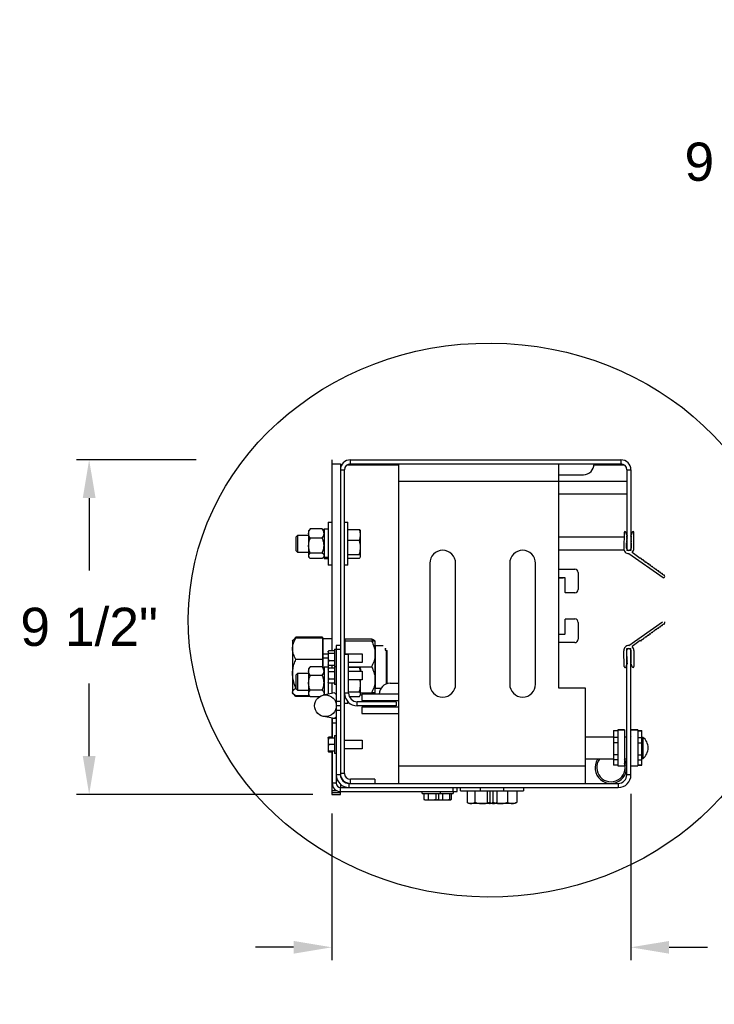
# Model space of a CAD drawing. Header units: inches. Extents: x 170 to 288, y 234 to 248.
# Tile 117 of 192: x 199.45 to 201.16, y 235.81 to 238.23. Entities that reach past the tile are written whole.
import ezdxf

# ---------------------------------------------------------------- set-up
doc = ezdxf.new("R2010")
doc.units = ezdxf.units.IN
doc.header["$LTSCALE"] = 0.25
doc.header["$MEASUREMENT"] = 0
doc.layers.add('ANNOTATIONS', color=1, linetype='Continuous')
doc.layers.add('DETAILS', color=4, linetype='Continuous')
doc.styles.add('ARIAL', font='arial.ttf', dxfattribs={"height": 0.09375})
doc.dimstyles.new('STANDARD$0', dxfattribs={"dimtxt": 0.09375, "dimasz": 0.09375, "dimexe": 0.03125, "dimexo": 0.046875, "dimgap": 0.09, "dimtad": 0, "dimtih": 1, "dimtoh": 1, "dimdec": 4, "dimzin": 0, "dimdsep": 46, "dimtxsty": 'ARIAL', "dimcen": 0.09, "dimadec": 0, "dimazin": 0, "dimtfac": 1, "dimtdec": 4, "dimtofl": 0, "dimtmove": 0, "dimatfit": 1, "dimfxl": 1, "dimtolj": 1, "dimtzin": 0, "dimarcsym": 0})

# ---------------------------------------------------------------- blocks, each defined once
blk = doc.blocks.new('*D20')
at = {"layer": 'ANNOTATIONS', "color": 0, "lineweight": -2, "transparency": 16777216}
for p, q in [((201.2507, 238.1347), (201.2507, 238.2284)), ((201.8307, 238.0409), (201.2195, 238.0409)), ((201.9432, 237.7179), (201.2195, 237.7179)), ((201.2507, 237.6242), (201.2507, 237.5304))]:
    blk.add_line(p, q, dxfattribs=at)
at = {"layer": 'ANNOTATIONS', "color": 0, "transparency": 16777216}
for points in [[(201.2351, 238.1347), (201.2663, 238.1347), (201.2507, 238.0409)], [(201.2351, 237.6242), (201.2663, 237.6242), (201.2507, 237.7179)]]:
    blk.add_solid(points, dxfattribs=at)
at = {"layer": 'defpoints', "color": 0, "transparency": 16777216}
for p in [(201.2507, 238.0409), (201.8776, 238.0409), (201.9901, 237.7179)]:
    blk.add_point(p, dxfattribs=at)
at = {"layer": 'ANNOTATIONS', "color": 0, "transparency": 16777216, "insert": (201.2507, 237.8794), "char_height": 0.09375, "attachment_point": 5, "style": 'ARIAL'}
blk.add_mtext('\\A1;9 1/2" ', dxfattribs=at)
blk = doc.blocks.new('*D83')
at = {"layer": 'ANNOTATIONS', "color": 0, "lineweight": -2, "transparency": 16777216}
for p, q in [((200.9504, 236.3288), (200.9504, 235.9211)), ((200.2161, 236.2809), (200.2161, 235.9211)), ((200.1223, 235.9524), (200.0286, 235.9524)), ((201.0441, 235.9524), (201.1379, 235.9524))]:
    blk.add_line(p, q, dxfattribs=at)
at = {"layer": 'ANNOTATIONS', "color": 0, "transparency": 16777216}
for points in [[(200.1223, 235.968), (200.1223, 235.9367), (200.2161, 235.9524)], [(201.0441, 235.968), (201.0441, 235.9367), (200.9504, 235.9524)]]:
    blk.add_solid(points, dxfattribs=at)
at = {"layer": 'defpoints', "color": 0, "transparency": 16777216}
for p in [(200.9504, 236.3757), (200.2161, 236.3277), (200.9504, 235.9524)]:
    blk.add_point(p, dxfattribs=at)
at = {"layer": 'ANNOTATIONS', "color": 0, "transparency": 16777216, "insert": (201.423, 235.9524), "char_height": 0.09375, "attachment_point": 5, "style": 'ARIAL'}
blk.add_mtext('\\A1;12 5/8"', dxfattribs=at)
blk = doc.blocks.new('*D84')
at = {"layer": 'ANNOTATIONS', "color": 0, "lineweight": -2, "transparency": 16777216}
for p, q in [((199.8834, 237.1485), (199.5894, 237.1485)), ((199.6206, 237.0548), (199.6206, 236.8766)), ((199.6206, 236.4215), (199.6206, 236.5996)), ((200.1692, 236.3277), (199.5894, 236.3277))]:
    blk.add_line(p, q, dxfattribs=at)
at = {"layer": 'ANNOTATIONS', "color": 0, "transparency": 16777216}
for points in [[(199.605, 237.0548), (199.6363, 237.0548), (199.6206, 237.1485)], [(199.605, 236.4215), (199.6363, 236.4215), (199.6206, 236.3277)]]:
    blk.add_solid(points, dxfattribs=at)
at = {"layer": 'defpoints', "color": 0, "transparency": 16777216}
for p in [(199.6206, 237.1485), (199.9303, 237.1485), (200.2161, 236.3277)]:
    blk.add_point(p, dxfattribs=at)
at = {"layer": 'ANNOTATIONS', "color": 0, "transparency": 16777216, "insert": (199.6206, 236.7381), "char_height": 0.09375, "attachment_point": 5, "style": 'ARIAL'}
blk.add_mtext('\\A1;9 1/2" ', dxfattribs=at)

msp = doc.modelspace()

# ---------------------------------------------------------------- linework, layer by layer
at = {"layer": 'DETAILS'}
for p, q in [((200.2161, 237.1485), (200.2161, 236.67969)), ((200.26175, 237.13843), (200.26175, 237.1485)), ((200.26175, 237.1485), (200.92591, 237.1485)), ((200.92591, 237.1485), (200.92591, 237.13843)), ((200.2161, 237.13843), (200.23727, 237.13843)), ((200.23727, 237.13843), (200.23727, 236.37567)), ((200.23727, 237.13609), (200.24045, 237.13609)), ((200.23727, 237.12403), (200.24735, 237.12403)), ((200.24735, 236.37898), (200.24735, 237.12403)), ((200.25388, 237.13609), (200.3799, 237.13609)), ((200.26175, 237.13843), (200.92591, 237.13843)), ((200.3799, 237.13843), (200.3799, 236.3545)), ((200.77342, 236.58792), (200.77342, 237.13843)), ((200.86, 237.13609), (200.93378, 237.13609)), ((200.94031, 237.12403), (200.95039, 237.12403)), ((200.94031, 237.12403), (200.94031, 236.92618)), ((200.95039, 237.12403), (200.95039, 236.92618)), ((200.3799, 237.09608), (200.94031, 237.09608)), ((200.77342, 237.11196), (200.83364, 237.11196)), ((200.94031, 237.06432), (200.77342, 237.06432)), ((200.1591, 236.97433), (200.1612, 236.97677)), ((200.19281, 236.97887), (200.16333, 236.97887)), ((200.19494, 236.97677), (200.19704, 236.97433)), ((200.19704, 236.97937), (200.20763, 236.97937)), ((200.19704, 236.97937), (200.19704, 236.90577)), ((200.20763, 236.99551), (200.2161, 236.99551)), ((200.20763, 236.99551), (200.20763, 236.88964)), ((200.24735, 236.99551), (200.25582, 236.99551)), ((200.25582, 236.88964), (200.25582, 236.99551)), ((200.25582, 236.97787), (200.28381, 236.97787)), ((200.28604, 236.97538), (200.28665, 236.97433)), ((200.12878, 236.95987), (200.13266, 236.96375)), ((200.12878, 236.92528), (200.12878, 236.95987)), ((200.13266, 236.96375), (200.1591, 236.96375)), ((200.13266, 236.9214), (200.13266, 236.96375)), ((200.1591, 236.97433), (200.1591, 236.91081)), ((200.19281, 236.95618), (200.16333, 236.95618)), ((200.25582, 236.95159), (200.28381, 236.95159)), ((200.28665, 236.91081), (200.28665, 236.97433)), ((200.93349, 236.95845), (200.77342, 236.95845)), ((200.93383, 236.97031), (200.93271, 236.93132)), ((200.94068, 236.96357), (200.93811, 236.97097)), ((200.94025, 236.95299), (200.94026, 236.95568)), ((200.94028, 236.95831), (200.9403, 236.96097)), ((200.94031, 236.95845), (200.94028, 236.95845)), ((200.9509, 236.95845), (200.95039, 236.95845)), ((200.95088, 236.95422), (200.95039, 236.95422)), ((200.95362, 236.97097), (200.95078, 236.96352)), ((200.95089, 236.95564), (200.95087, 236.95293)), ((200.95092, 236.9609), (200.9509, 236.95825)), ((200.95776, 236.93101), (200.95764, 236.97024)), ((200.93346, 236.92669), (200.77342, 236.92669)), ((200.93962, 236.93195), (200.9397, 236.94499)), ((200.94021, 236.94754), (200.94023, 236.9504)), ((200.95086, 236.9504), (200.95084, 236.94747)), ((200.95101, 236.94495), (200.95108, 236.93195)), ((200.13266, 236.9214), (200.12878, 236.92528)), ((200.1591, 236.9214), (200.13266, 236.9214)), ((200.1612, 236.90837), (200.1591, 236.91081)), ((200.19281, 236.91989), (200.16333, 236.91989)), ((200.19281, 236.90627), (200.16333, 236.90627)), ((200.19704, 236.91081), (200.19494, 236.90837)), ((200.19704, 236.90958), (200.20763, 236.90958)), ((200.19704, 236.90743), (200.20763, 236.90743)), ((200.20763, 236.90577), (200.19704, 236.90577)), ((200.25582, 236.9163), (200.28381, 236.9163)), ((200.25582, 236.90728), (200.28381, 236.90728)), ((200.28665, 236.91081), (200.28604, 236.90977)), ((200.95039, 236.92618), (200.94031, 236.92618)), ((200.94533, 236.91844), (201.02931, 236.8598)), ((200.97335, 236.90659), (200.95324, 236.92133)), ((200.97785, 236.90337), (200.97634, 236.90445)), ((200.2161, 236.88964), (200.20763, 236.88964)), ((200.25582, 236.88964), (200.24735, 236.88964)), ((200.45656, 236.89468), (200.45656, 236.59825)), ((200.52008, 236.59825), (200.52008, 236.89468)), ((200.65278, 236.89468), (200.65278, 236.59825)), ((200.7163, 236.59825), (200.7163, 236.89468)), ((200.77342, 236.88037), (200.81244, 236.88037)), ((200.98257, 236.89997), (200.98112, 236.90102)), ((200.98729, 236.89658), (200.9856, 236.8978)), ((200.99212, 236.89312), (200.99013, 236.89455)), ((200.99675, 236.8898), (200.99498, 236.89106)), ((201.00181, 236.88617), (200.99968, 236.88769)), ((201.00644, 236.88284), (201.00457, 236.88418)), ((201.01135, 236.87932), (201.00895, 236.88104)), ((200.7883, 236.8592), (200.77342, 236.8592)), ((200.77342, 236.85917), (200.78382, 236.85917)), ((200.78915, 236.82299), (200.78915, 236.85835)), ((200.82091, 236.87191), (200.82091, 236.83062)), ((201.01596, 236.87601), (201.01396, 236.87745)), ((201.02079, 236.87254), (201.01867, 236.87406)), ((201.02525, 236.86934), (201.02345, 236.87063)), ((201.03039, 236.86565), (201.02801, 236.86736)), ((200.81244, 236.82215), (200.79, 236.82215)), ((200.78915, 236.72198), (200.78915, 236.75734)), ((200.79, 236.75818), (200.81244, 236.75818)), ((200.82091, 236.74971), (200.82091, 236.70842)), ((200.94533, 236.69297), (201.02792, 236.75064)), ((201.01596, 236.7354), (201.01396, 236.73397)), ((201.02079, 236.73887), (201.01867, 236.73735)), ((201.02525, 236.74207), (201.02345, 236.74078)), ((201.0245, 236.74062), (201.0245, 236.74153)), ((201.03039, 236.74576), (201.02801, 236.74405)), ((200.12168, 236.70604), (200.12503, 236.70992)), ((200.12827, 236.71325), (200.12525, 236.70973)), ((200.19357, 236.71325), (200.12827, 236.71325)), ((200.19357, 236.71106), (200.12827, 236.71106)), ((200.19357, 236.71325), (200.19357, 236.63951)), ((200.19492, 236.71009), (200.2161, 236.71009)), ((200.19492, 236.63801), (200.19492, 236.71009)), ((200.24871, 236.67217), (200.24871, 236.70908)), ((200.24871, 236.70908), (200.314, 236.70908)), ((200.314, 236.70908), (200.31623, 236.7041)), ((200.77342, 236.72113), (200.7883, 236.72113)), ((200.98257, 236.71144), (200.98112, 236.7104)), ((200.98729, 236.71483), (200.9856, 236.71361)), ((200.99212, 236.7183), (200.99013, 236.71687)), ((200.99675, 236.72162), (200.99498, 236.72035)), ((201.00181, 236.72525), (200.99968, 236.72372)), ((201.00644, 236.72857), (201.00457, 236.72723)), ((201.01135, 236.73209), (201.00895, 236.73038)), ((200.1198, 236.70386), (200.12168, 236.70604)), ((200.1198, 236.70386), (200.1198, 236.57682)), ((200.19357, 236.70386), (200.19492, 236.70386)), ((200.22719, 236.69334), (200.22719, 236.35501)), ((200.23727, 236.69334), (200.22719, 236.69334)), ((200.24735, 236.70386), (200.24871, 236.70386)), ((200.24871, 236.70415), (200.314, 236.70415)), ((200.3217, 236.70476), (200.32247, 236.70386)), ((200.32247, 236.57682), (200.32247, 236.70386)), ((200.32354, 236.69328), (200.34246, 236.69328)), ((200.32354, 236.58741), (200.32354, 236.69328)), ((200.34737, 236.68632), (200.34737, 236.68123)), ((200.81244, 236.69996), (200.77342, 236.69996)), ((200.94031, 236.68523), (200.95039, 236.68523)), ((200.94031, 236.37567), (200.94031, 236.68523)), ((200.95039, 236.37567), (200.95039, 236.68523)), ((200.97335, 236.70482), (200.95324, 236.69009)), ((200.97785, 236.70805), (200.97634, 236.70697)), ((200.20687, 236.67195), (200.19492, 236.67195)), ((200.20687, 236.66184), (200.19492, 236.66184)), ((200.20828, 236.67969), (200.20687, 236.67642)), ((200.20687, 236.67746), (200.20759, 236.67871)), ((200.20687, 236.67746), (200.20687, 236.6457)), ((200.22296, 236.67969), (200.20828, 236.67969)), ((200.22296, 236.67315), (200.20828, 236.67315)), ((200.22296, 236.6836), (200.22719, 236.6836)), ((200.22296, 236.6836), (200.22296, 236.59721)), ((200.23727, 236.68276), (200.22719, 236.68276)), ((200.24735, 236.67217), (200.29071, 236.67217)), ((200.24735, 236.67191), (200.25743, 236.67191)), ((200.25743, 236.57612), (200.25743, 236.67191)), ((200.29071, 236.67217), (200.29071, 236.651)), ((200.32247, 236.68269), (200.32354, 236.68269)), ((200.34924, 236.68382), (200.34737, 236.68382)), ((200.34804, 236.68108), (200.35168, 236.68067)), ((200.35001, 236.59862), (200.35001, 236.68086)), ((200.35108, 236.68074), (200.35108, 236.59898)), ((200.35235, 236.59934), (200.35235, 236.67983)), ((200.93383, 236.64111), (200.93271, 236.68009)), ((200.93962, 236.67946), (200.9397, 236.66642)), ((200.94021, 236.66388), (200.94023, 236.66101)), ((200.95086, 236.66102), (200.95084, 236.66394)), ((200.95101, 236.66646), (200.95108, 236.67946)), ((200.95776, 236.68041), (200.95764, 236.64117)), ((200.19357, 236.65884), (200.12827, 236.65884)), ((200.1591, 236.63556), (200.16204, 236.63897)), ((200.16333, 236.64036), (200.16202, 236.6389)), ((200.19281, 236.64036), (200.16333, 236.64036)), ((200.19281, 236.64036), (200.19412, 236.6389)), ((200.1941, 236.63897), (200.19704, 236.63556)), ((200.19704, 236.6406), (200.20763, 236.6406)), ((200.19704, 236.6406), (200.19704, 236.57162)), ((200.20828, 236.65505), (200.20687, 236.64926)), ((200.20759, 236.64446), (200.20687, 236.6457)), ((200.20687, 236.63512), (200.20828, 236.63757)), ((200.20828, 236.63757), (200.20687, 236.63299)), ((200.20763, 236.64437), (200.20763, 236.63702)), ((200.20828, 236.64348), (200.20781, 236.64458)), ((200.22296, 236.65505), (200.20828, 236.65505)), ((200.22296, 236.64348), (200.20828, 236.64348)), ((200.22296, 236.63757), (200.20828, 236.63757)), ((200.2161, 236.64348), (200.2161, 236.63757)), ((200.22296, 236.64126), (200.22719, 236.64126)), ((200.29071, 236.651), (200.25743, 236.651)), ((200.25743, 236.64092), (200.314, 236.64092)), ((200.25743, 236.63966), (200.28381, 236.63966)), ((200.28381, 236.63966), (200.28566, 236.63717)), ((200.2857, 236.6372), (200.28665, 236.63556)), ((200.94068, 236.64784), (200.93811, 236.64045)), ((200.94025, 236.65842), (200.94026, 236.65573)), ((200.94028, 236.6531), (200.9403, 236.65045)), ((200.95362, 236.64044), (200.95078, 236.6479)), ((200.95089, 236.65577), (200.95087, 236.65848)), ((200.95092, 236.65051), (200.9509, 236.65316)), ((200.12878, 236.62109), (200.13266, 236.62497)), ((200.12878, 236.5865), (200.12878, 236.62109)), ((200.13266, 236.62497), (200.1591, 236.62497)), ((200.13266, 236.58262), (200.13266, 236.62497)), ((200.1591, 236.63556), (200.1591, 236.57204)), ((200.19281, 236.61957), (200.16333, 236.61957)), ((200.20687, 236.63512), (200.20687, 236.60336)), ((200.22296, 236.6284), (200.20828, 236.6284)), ((200.25743, 236.62982), (200.29071, 236.62982)), ((200.28665, 236.63556), (200.28665, 236.62982)), ((200.29071, 236.62982), (200.29071, 236.60865)), ((200.12878, 236.58813), (200.12827, 236.58813)), ((200.20828, 236.61007), (200.20687, 236.60548)), ((200.20828, 236.6009), (200.20687, 236.60336)), ((200.20763, 236.60203), (200.20763, 236.57358)), ((200.22296, 236.61007), (200.20828, 236.61007)), ((200.22296, 236.6009), (200.20828, 236.6009)), ((200.2161, 236.6009), (200.2161, 236.57515)), ((200.22719, 236.59721), (200.22296, 236.59721)), ((200.29071, 236.60865), (200.25743, 236.60865)), ((200.28665, 236.57204), (200.28665, 236.60865)), ((200.32354, 236.598), (200.32247, 236.598)), ((200.35902, 236.6002), (200.3799, 236.6002)), ((200.12168, 236.57464), (200.1198, 236.57682)), ((200.12503, 236.57076), (200.12168, 236.57464)), ((200.12827, 236.56743), (200.12323, 236.57331)), ((200.16118, 236.56963), (200.12827, 236.56963)), ((200.16315, 236.56743), (200.12827, 236.56743)), ((200.13266, 236.58262), (200.12878, 236.5865)), ((200.1591, 236.58262), (200.13266, 236.58262)), ((200.16204, 236.56862), (200.1591, 236.57204)), ((200.19281, 236.58301), (200.16333, 236.58301)), ((200.18559, 236.56724), (200.16333, 236.56724)), ((200.22312, 236.57645), (200.19566, 236.57136)), ((200.19704, 236.57204), (200.19661, 236.57154)), ((200.19704, 236.57192), (200.19866, 236.57192)), ((200.22719, 236.57306), (200.22312, 236.57645)), ((200.25743, 236.57612), (200.24735, 236.57612)), ((200.25743, 236.57922), (200.28381, 236.57922)), ((200.25908, 236.56794), (200.28381, 236.56794)), ((200.28665, 236.57204), (200.2857, 236.5704)), ((200.2864, 236.57161), (200.29021, 236.57161)), ((200.28665, 236.57711), (200.314, 236.57711)), ((200.28665, 236.57654), (200.314, 236.57654)), ((200.29021, 236.57373), (200.29021, 236.55785)), ((200.3799, 236.57373), (200.29021, 236.57373)), ((200.32247, 236.57682), (200.3217, 236.57593)), ((200.32247, 236.57682), (200.32247, 236.57682)), ((200.33636, 236.58741), (200.32354, 236.58741)), ((200.83893, 236.58792), (200.77342, 236.58792)), ((200.83893, 236.3545), (200.83893, 236.58792)), ((200.23727, 236.55572), (200.22719, 236.55572)), ((200.23727, 236.54513), (200.22719, 236.54513)), ((200.25582, 236.55086), (200.24735, 236.55086)), ((200.25582, 236.55086), (200.25582, 236.55473)), ((200.2786, 236.54487), (200.2786, 236.55495)), ((200.37439, 236.55495), (200.2786, 236.55495)), ((200.37439, 236.54487), (200.2786, 236.54487)), ((200.29021, 236.55785), (200.3799, 236.55785)), ((200.3799, 236.54197), (200.29021, 236.54197)), ((200.29021, 236.54197), (200.29021, 236.52609)), ((200.37439, 236.55495), (200.37439, 236.54487)), ((200.22312, 236.51381), (200.19566, 236.5189)), ((200.22719, 236.5172), (200.22312, 236.51381)), ((200.22719, 236.53448), (200.23727, 236.53448)), ((200.29021, 236.52609), (200.3799, 236.52609)), ((200.2161, 236.51511), (200.2161, 236.46806)), ((200.22719, 236.51381), (200.21711, 236.51381)), ((200.21711, 236.51381), (200.21711, 236.46566)), ((200.21711, 236.50322), (200.22719, 236.50322)), ((200.20798, 236.4675), (200.20828, 236.46793)), ((200.20828, 236.46761), (200.2081, 236.4668)), ((200.20828, 236.46793), (200.20813, 236.46733)), ((200.21711, 236.46806), (200.20828, 236.46806)), ((200.21711, 236.46805), (200.20828, 236.46805)), ((200.21711, 236.46793), (200.20828, 236.46793)), ((200.21711, 236.46761), (200.20828, 236.46761)), ((200.22296, 236.4718), (200.22719, 236.4718)), ((200.22296, 236.4718), (200.22296, 236.42776)), ((200.83893, 236.46924), (200.90784, 236.46924)), ((200.90784, 236.48442), (200.91784, 236.48442)), ((200.90784, 236.48442), (200.90784, 236.39906)), ((200.91784, 236.4833), (200.90784, 236.4833)), ((200.91784, 236.48592), (200.91784, 236.39756)), ((200.91784, 236.48592), (200.93451, 236.48592)), ((200.91784, 236.48591), (200.93451, 236.48591)), ((200.93451, 236.48589), (200.91784, 236.48589)), ((200.93451, 236.48592), (200.93451, 236.39756)), ((200.93451, 236.46924), (200.94031, 236.46924)), ((200.95039, 236.48592), (200.96706, 236.48592)), ((200.96706, 236.48591), (200.95039, 236.48591)), ((200.95039, 236.46952), (200.95068, 236.47007)), ((200.96706, 236.48592), (200.96706, 236.39756)), ((200.96706, 236.48442), (200.97707, 236.48442)), ((200.96706, 236.4833), (200.97707, 236.4833)), ((200.97707, 236.39906), (200.97707, 236.48442)), ((200.97707, 236.46858), (200.97943, 236.46833)), ((200.97943, 236.46833), (200.97943, 236.41515)), ((200.20828, 236.46566), (200.20687, 236.45772)), ((200.20687, 236.46566), (200.20687, 236.4339)), ((200.20828, 236.44978), (200.20687, 236.44184)), ((200.20698, 236.46587), (200.20726, 236.46634)), ((200.20726, 236.46634), (200.20757, 236.46688)), ((200.20828, 236.46691), (200.20803, 236.46566)), ((200.21711, 236.46691), (200.20828, 236.46691)), ((200.22296, 236.46566), (200.20828, 236.46566)), ((200.22296, 236.44978), (200.20828, 236.44978)), ((200.24735, 236.46037), (200.29071, 236.46037)), ((200.29071, 236.46037), (200.29071, 236.4392)), ((200.91784, 236.4669), (200.90784, 236.4669)), ((200.91784, 236.45411), (200.90784, 236.45411)), ((200.96706, 236.4669), (200.97707, 236.4669)), ((200.96706, 236.45411), (200.97707, 236.45411)), ((200.20738, 236.43326), (200.20828, 236.43196)), ((200.20781, 236.43227), (200.20757, 236.43268)), ((200.20785, 236.43219), (200.20781, 236.43227)), ((200.20803, 236.43212), (200.20828, 236.43163)), ((200.22296, 236.4339), (200.20828, 236.4339)), ((200.21711, 236.43265), (200.20828, 236.43265)), ((200.21711, 236.43196), (200.20828, 236.43196)), ((200.21711, 236.43163), (200.20828, 236.43163)), ((200.21711, 236.43152), (200.20828, 236.43152)), ((200.21711, 236.4315), (200.20828, 236.4315)), ((200.2161, 236.4315), (200.2161, 236.32774)), ((200.21711, 236.4339), (200.21711, 236.35501)), ((200.22719, 236.42776), (200.22296, 236.42776)), ((200.29071, 236.4392), (200.24735, 236.4392)), ((200.91784, 236.42446), (200.90784, 236.42446)), ((200.96706, 236.42446), (200.97707, 236.42446)), ((200.83893, 236.39685), (200.3799, 236.39685)), ((200.90784, 236.41423), (200.83893, 236.41423)), ((200.91784, 236.41255), (200.90784, 236.41255)), ((200.91784, 236.3993), (200.90784, 236.3993)), ((200.91784, 236.39906), (200.90784, 236.39906)), ((200.91784, 236.39756), (200.93451, 236.39756)), ((200.91784, 236.39756), (200.93451, 236.39756)), ((200.94031, 236.41423), (200.93451, 236.41423)), ((200.95042, 236.41265), (200.95039, 236.41259)), ((200.95039, 236.39756), (200.96706, 236.39756)), ((200.96706, 236.41255), (200.97707, 236.41255)), ((200.96706, 236.3993), (200.97707, 236.3993)), ((200.97707, 236.39906), (200.96706, 236.39906)), ((200.97943, 236.41515), (200.97707, 236.41489)), ((200.23727, 236.37567), (200.22719, 236.37567)), ((200.24735, 236.37898), (200.23727, 236.37898)), ((200.95039, 236.37567), (200.94031, 236.37567)), ((200.22719, 236.35501), (200.21711, 236.35501)), ((200.23727, 236.35269), (200.23727, 236.34443)), ((200.25844, 236.34442), (200.25844, 236.3545)), ((200.25844, 236.3545), (200.91914, 236.3545)), ((200.26175, 236.3545), (200.26175, 236.36458)), ((200.32197, 236.36458), (200.26175, 236.36458)), ((200.32197, 236.36458), (200.32197, 236.3545)), ((200.91914, 236.3545), (200.91914, 236.34442)), ((200.2292, 236.33621), (200.2161, 236.33621)), ((200.2161, 236.33197), (200.23727, 236.33197)), ((200.2161, 236.32774), (200.23727, 236.32774)), ((200.23727, 236.32774), (200.23727, 236.33435)), ((200.23778, 236.33434), (200.23778, 236.34442)), ((200.23778, 236.34442), (200.91914, 236.34442)), ((200.23778, 236.33434), (200.52362, 236.33434)), ((200.43808, 236.33011), (200.43808, 236.33434)), ((200.43808, 236.33011), (200.51388, 236.33011)), ((200.44192, 236.33011), (200.44192, 236.31544)), ((200.45304, 236.33011), (200.45304, 236.31544)), ((200.47123, 236.33011), (200.47123, 236.31544)), ((200.47829, 236.33011), (200.47829, 236.31544)), ((200.48212, 236.33434), (200.48212, 236.33011)), ((200.48758, 236.33011), (200.48758, 236.31544)), ((200.50516, 236.33011), (200.50516, 236.31544)), ((200.50944, 236.33011), (200.50944, 236.31544)), ((200.51303, 236.34442), (200.51303, 236.33434)), ((200.51388, 236.33434), (200.51388, 236.33011)), ((200.52362, 236.33434), (200.52362, 236.34442)), ((200.53192, 236.33595), (200.53192, 236.34442)), ((200.53192, 236.33595), (200.68691, 236.33595)), ((200.54819, 236.33595), (200.54819, 236.30796)), ((200.56712, 236.33595), (200.56712, 236.30796)), ((200.58104, 236.33595), (200.58104, 236.34442)), ((200.59766, 236.33595), (200.59766, 236.30796)), ((200.60378, 236.33595), (200.60378, 236.30796)), ((200.61137, 236.33595), (200.61137, 236.30796)), ((200.62152, 236.33595), (200.62152, 236.30796)), ((200.63779, 236.34442), (200.63779, 236.33595)), ((200.64769, 236.33595), (200.64769, 236.30796)), ((200.67029, 236.33595), (200.67029, 236.30796)), ((200.68691, 236.34442), (200.68691, 236.33595)), ((200.44192, 236.31544), (200.44748, 236.31402)), ((200.44422, 236.31402), (200.4429, 236.31478)), ((200.44422, 236.31402), (200.47598, 236.31402)), ((200.45304, 236.31544), (200.46214, 236.31402)), ((200.47731, 236.31478), (200.47598, 236.31402)), ((200.47718, 236.31402), (200.5073, 236.31402)), ((200.47783, 236.31468), (200.48093, 236.31402)), ((200.48758, 236.31544), (200.49637, 236.31402)), ((200.50819, 236.31428), (200.50774, 236.31402)), ((200.54857, 236.30778), (200.54819, 236.30796)), ((200.55309, 236.30512), (200.54855, 236.30775)), ((200.66574, 236.30512), (200.55309, 236.30512)), ((200.60222, 236.30512), (200.59973, 236.30656)), ((200.62116, 236.30775), (200.61661, 236.30512)), ((200.66822, 236.30656), (200.66574, 236.30512))]:
    msp.add_line(p, q, dxfattribs=at)
msp.add_circle((200.20051, 236.54513), 0.02668, dxfattribs=at)
for centre, radius, start, end in [((200.26175, 237.12403), 0.02448, 90, 180), ((200.92591, 237.12403), 0.02448, 0, 90), ((200.26175, 237.12403), 0.0144, 90, 180), ((200.83364, 237.13843), 0.02647, 270, 0), ((200.92591, 237.12403), 0.0144, 0, 90), ((200.93603, 236.97024), 0.0022, 19.15679, 178.36516), ((200.94, 236.9517), 0.00132, 280.22865, 79.07717), ((200.94036, 236.957), 0.00132, 265.84202, 93.4638), ((200.94049, 236.96227), 0.00132, 261.62824, 81.62824), ((200.95101, 236.96222), 0.00132, 99.70373, 266.23186), ((200.9511, 236.95695), 0.00132, 98.37204, 260.93378), ((200.95123, 236.95166), 0.00132, 105.78761, 253.51821), ((200.95556, 236.97023), 0.00208, 0.1785, 159.16523), ((200.48832, 236.89468), 0.03176, 0, 180), ((200.68454, 236.89468), 0.03176, 0, 180), ((200.94524, 236.93097), 0.01253, 178.36516, 270.4196), ((200.94535, 236.93192), 0.00573, 179.65291, 0.34709), ((200.93973, 236.94631), 0.00132, 268.45576, 68.67393), ((200.9513, 236.94624), 0.00132, 110.54969, 257.05455), ((200.94524, 236.93097), 0.01253, 309.68343, 0.1785), ((200.97453, 236.90508), 0.00192, 340.70985, 127.95256), ((200.97883, 236.90129), 0.0023, 353.30666, 115.35575), ((200.81244, 236.87191), 0.00847, 0, 90), ((200.98361, 236.89822), 0.00204, 348.0754, 120.58701), ((200.98842, 236.89516), 0.00182, 340.42247, 128.23994), ((200.99326, 236.89168), 0.00183, 340.30107, 128.36134), ((200.99769, 236.88801), 0.00202, 350.82405, 117.83836), ((201.00278, 236.88461), 0.00184, 346.65898, 122.00343), ((201.00744, 236.88158), 0.00161, 340.26772, 128.39469), ((201.01234, 236.87796), 0.00169, 342.44348, 126.21893), ((200.7883, 236.85835), 0.000847, 0, 90), ((201.01685, 236.87439), 0.00185, 349.74445, 118.91796), ((201.02162, 236.87089), 0.00185, 352.01086, 116.65155), ((201.02619, 236.86775), 0.00185, 348.0451, 120.61731), ((201.03088, 236.86205), 0.00274, 235.07686, 51.6115), ((201.03138, 236.86477), 0.00133, 334.1147, 138.41048), ((200.81244, 236.83062), 0.00847, 270, 0), ((200.79, 236.82299), 0.000847, 180, 270), ((200.79, 236.75734), 0.000847, 90, 180), ((200.81244, 236.74971), 0.00847, 0, 90), ((201.01234, 236.73346), 0.00169, 233.78107, 17.55652), ((201.01685, 236.73702), 0.00185, 241.08204, 10.25555), ((201.02162, 236.74053), 0.00185, 243.34845, 7.98914), ((201.02619, 236.74367), 0.00185, 239.38269, 11.9549), ((201.03138, 236.74664), 0.00133, 221.58952, 25.8853), ((201.03088, 236.74937), 0.00274, 308.3885, 27.66424), ((200.7883, 236.72198), 0.000847, 270, 0), ((200.97883, 236.71013), 0.0023, 244.64425, 6.69334), ((200.98361, 236.71319), 0.00204, 239.41299, 11.9246), ((200.98842, 236.71626), 0.00182, 231.76006, 19.57753), ((200.99326, 236.71973), 0.00183, 231.63866, 19.69893), ((200.99769, 236.7234), 0.00202, 242.16164, 9.17595), ((201.00278, 236.72681), 0.00184, 237.99657, 13.34102), ((201.00744, 236.72983), 0.00161, 231.60531, 19.73228), ((200.81244, 236.70842), 0.00847, 270, 0), ((200.94524, 236.68045), 0.01253, 89.5804, 181.63484), ((200.94535, 236.6795), 0.00573, 359.65291, 180.34709), ((200.94524, 236.68045), 0.01253, 359.8215, 50.31657), ((200.97453, 236.70633), 0.00192, 232.04744, 19.29015), ((200.34798, 236.68237), 0.00129, 241.68521, 272.39134), ((200.93973, 236.6651), 0.00132, 291.32607, 91.54424), ((200.94, 236.65971), 0.00132, 280.92283, 79.77135), ((200.95123, 236.65975), 0.00132, 106.48179, 254.21239), ((200.9513, 236.66518), 0.00132, 102.94545, 249.45031), ((200.93603, 236.64117), 0.0022, 181.63484, 340.84321), ((200.94036, 236.65442), 0.00132, 266.5362, 94.15798), ((200.94049, 236.64914), 0.00132, 278.37176, 98.37176), ((200.95101, 236.6492), 0.00132, 93.76814, 260.29627), ((200.9511, 236.65447), 0.00132, 99.06622, 261.62796), ((200.95556, 236.64118), 0.00208, 200.83477, 359.8215), ((200.35902, 236.57373), 0.02647, 90, 180), ((200.48832, 236.59825), 0.03176, 180, 0), ((200.68454, 236.59825), 0.03176, 180, 0), ((200.2786, 236.57612), 0.03125, 180, 270), ((200.2786, 236.57612), 0.02117, 180, 270), ((200.95889, 236.44174), 0.0336, 307.68614, 52.31386), ((200.90127, 236.39355), 0.03904, 148.01406, 31.63445), ((200.90127, 236.39355), 0.03489, 143.65042, 17.69841), ((200.25844, 236.37567), 0.03125, 180, 270), ((200.26175, 236.37898), 0.02448, 180, 270), ((200.25844, 236.37567), 0.02117, 180, 270), ((200.26175, 236.37898), 0.0144, 180, 270), ((200.91914, 236.37567), 0.03125, 270, 0), ((200.91914, 236.37567), 0.02117, 270, 0), ((200.23778, 236.35501), 0.02067, 180, 270), ((200.23778, 236.35501), 0.01059, 180, 270)]:
    msp.add_arc(centre, radius, start, end, dxfattribs=at)
msp.add_ellipse((200.60291, 236.7553), major_axis=(0.73896, -0.00509), ratio=0.919729, dxfattribs=at)
for points, knots in [([(200.1591, 236.96753), (200.15926, 236.96911), (200.15959, 236.97235), (200.16149, 236.97611), (200.16292, 236.97825), (200.16333, 236.97887)], [0, 0, 0, 0, 0.4062869, 0.8272683, 1, 1, 1, 1]), ([(200.16333, 236.97887), (200.16266, 236.9783), (200.16183, 236.9776), (200.16132, 236.97686), (200.16123, 236.97672)], [0, 0, 0, 0, 0.81568128, 1, 1, 1, 1]), ([(200.19704, 236.96753), (200.19688, 236.96911), (200.19655, 236.97235), (200.19465, 236.97611), (200.19322, 236.97825), (200.19281, 236.97887)], [0, 0, 0, 0, 0.4062869, 0.8272683, 1, 1, 1, 1]), ([(200.19281, 236.97887), (200.19348, 236.9783), (200.19431, 236.9776), (200.19482, 236.97686), (200.19491, 236.97672)], [0, 0, 0, 0, 0.8156543, 1, 1, 1, 1]), ([(200.28665, 236.96473), (200.28631, 236.96816), (200.28586, 236.9726), (200.28419, 236.97688), (200.28381, 236.97787)], [0, 0, 0, 0, 0.770634, 1, 1, 1, 1]), ([(200.28381, 236.97787), (200.28469, 236.97714), (200.28568, 236.9763), (200.28594, 236.97545), (200.28598, 236.97534)], [0, 0, 0, 0, 0.8767078, 1, 1, 1, 1]), ([(200.16333, 236.95618), (200.16222, 236.95795), (200.15996, 236.96154), (200.15911, 236.96546), (200.1591, 236.96747), (200.1591, 236.96753)], [0, 0, 0, 0, 0.4843454, 0.9863246, 1, 1, 1, 1]), ([(200.1591, 236.93803), (200.15926, 236.94057), (200.15959, 236.94575), (200.16149, 236.95176), (200.16292, 236.95519), (200.16333, 236.95618)], [0, 0, 0, 0, 0.40628888, 0.8272682, 1, 1, 1, 1]), ([(200.19281, 236.95618), (200.19392, 236.95795), (200.19618, 236.96154), (200.19704, 236.96546), (200.19704, 236.96747), (200.19704, 236.96753)], [0, 0, 0, 0, 0.4843454, 0.9863246, 1, 1, 1, 1]), ([(200.19704, 236.93803), (200.19688, 236.94057), (200.19655, 236.94575), (200.19465, 236.95176), (200.19322, 236.95519), (200.19281, 236.95618)], [0, 0, 0, 0, 0.40628888, 0.8272682, 1, 1, 1, 1]), ([(200.28381, 236.95159), (200.28495, 236.95485), (200.28647, 236.95919), (200.28661, 236.96363), (200.28665, 236.96473)], [0, 0, 0, 0, 0.7536961, 1, 1, 1, 1]), ([(200.28665, 236.93394), (200.28664, 236.93436), (200.28662, 236.93753), (200.286, 236.9435), (200.28454, 236.94888), (200.28381, 236.95159)], [0, 0, 0, 0, 0.0700904, 0.5307861, 1, 1, 1, 1]), ([(200.16333, 236.91989), (200.16222, 236.92271), (200.15996, 236.92845), (200.15911, 236.93473), (200.1591, 236.93795), (200.1591, 236.93803)], [0, 0, 0, 0, 0.48434487, 0.98632768, 1, 1, 1, 1]), ([(200.19281, 236.91989), (200.19392, 236.92271), (200.19618, 236.92845), (200.19704, 236.93473), (200.19704, 236.93795), (200.19704, 236.93803)], [0, 0, 0, 0, 0.48434487, 0.98632768, 1, 1, 1, 1]), ([(200.28381, 236.9163), (200.2846, 236.91916), (200.2862, 236.92495), (200.2865, 236.93093), (200.28665, 236.93394)], [0, 0, 0, 0, 0.4954583, 1, 1, 1, 1]), ([(200.16333, 236.91989), (200.1627, 236.91931), (200.16122, 236.91795), (200.1595, 236.91567), (200.15923, 236.91395), (200.1591, 236.91308)], [0, 0, 0, 0, 0.2654576, 0.6280791, 1, 1, 1, 1]), ([(200.1591, 236.91308), (200.1591, 236.91292), (200.15913, 236.9119), (200.15983, 236.91), (200.16152, 236.9079), (200.16289, 236.90668), (200.16333, 236.90627)], [0, 0, 0, 0, 0.0665327, 0.4352825, 0.8145506, 1, 1, 1, 1]), ([(200.19281, 236.91989), (200.19344, 236.91931), (200.19492, 236.91795), (200.19664, 236.91567), (200.19691, 236.91395), (200.19704, 236.91308)], [0, 0, 0, 0, 0.2654576, 0.6280791, 1, 1, 1, 1]), ([(200.19704, 236.91308), (200.19704, 236.91292), (200.19701, 236.9119), (200.19631, 236.91), (200.19462, 236.9079), (200.19325, 236.90668), (200.19281, 236.90627)], [0, 0, 0, 0, 0.0665327, 0.4352825, 0.8145506, 1, 1, 1, 1]), ([(200.28665, 236.91179), (200.28664, 236.91189), (200.28662, 236.9127), (200.286, 236.91423), (200.28454, 236.9156), (200.28381, 236.9163)], [0, 0, 0, 0, 0.07009512, 0.53078885, 1, 1, 1, 1]), ([(200.28381, 236.90728), (200.2846, 236.90801), (200.2862, 236.90949), (200.2865, 236.91102), (200.28665, 236.91179)], [0, 0, 0, 0, 0.4954617, 1, 1, 1, 1]), ([(200.1198, 236.68495), (200.12012, 236.68861), (200.12078, 236.69605), (200.12458, 236.7047), (200.12744, 236.70963), (200.12827, 236.71106)], [0, 0, 0, 0, 0.4062883, 0.8272717, 1, 1, 1, 1]), ([(200.12827, 236.71106), (200.12591, 236.70963), (200.12319, 236.70797), (200.12192, 236.70622), (200.12175, 236.70599)], [0, 0, 0, 0, 0.86579389, 1, 1, 1, 1]), ([(200.12553, 236.70906), (200.12562, 236.70926), (200.12632, 236.7107), (200.12737, 236.71207), (200.12827, 236.71325)], [0, 0, 0, 0, 0.140364, 1, 1, 1, 1]), ([(200.314, 236.70908), (200.31524, 236.70856), (200.31818, 236.70734), (200.32093, 236.70588), (200.32138, 236.70494), (200.32147, 236.70475)], [0, 0, 0, 0, 0.3699999, 0.8754007, 1, 1, 1, 1]), ([(200.12827, 236.65884), (200.12604, 236.66291), (200.12264, 236.66908), (200.12031, 236.67781), (200.11981, 236.68245), (200.1198, 236.68483), (200.1198, 236.68495)], [0, 0, 0, 0, 0.4839095, 0.7351908, 0.9863413, 1, 1, 1, 1]), ([(200.314, 236.70415), (200.31624, 236.69923), (200.31963, 236.69176), (200.32197, 236.68118), (200.32247, 236.67556), (200.32247, 236.67268), (200.32247, 236.67253)], [0, 0, 0, 0, 0.4839094, 0.7351925, 0.9863412, 1, 1, 1, 1]), ([(200.314, 236.70415), (200.31526, 236.70412), (200.31824, 236.70407), (200.32167, 236.70397), (200.3222, 236.7039), (200.32247, 236.70386)], [0, 0, 0, 0, 0.2654617, 0.6280769, 1, 1, 1, 1]), ([(200.20687, 236.67642), (200.20687, 236.67634), (200.20689, 236.67524), (200.20761, 236.67416), (200.20828, 236.67315)], [0, 0, 0, 0, 0.0702057, 1, 1, 1, 1]), ([(200.20828, 236.67315), (200.20773, 236.67097), (200.20697, 236.66799), (200.20689, 236.66492), (200.20687, 236.6641)], [0, 0, 0, 0, 0.731361, 1, 1, 1, 1]), ([(200.20687, 236.6641), (200.20703, 236.66182), (200.20724, 236.65876), (200.20807, 236.65581), (200.20828, 236.65505)], [0, 0, 0, 0, 0.7424608, 1, 1, 1, 1]), ([(200.32247, 236.67253), (200.32215, 236.66811), (200.32149, 236.6591), (200.3177, 236.64862), (200.31484, 236.64265), (200.314, 236.64092)], [0, 0, 0, 0, 0.4062905, 0.827262, 1, 1, 1, 1]), ([(200.1198, 236.62349), (200.11981, 236.6243), (200.11987, 236.62959), (200.12126, 236.63948), (200.12465, 236.65041), (200.12737, 236.65676), (200.12827, 236.65884)], [0, 0, 0, 0, 0.066532, 0.4352843, 0.8145495, 1, 1, 1, 1]), ([(200.1591, 236.62996), (200.15926, 236.63142), (200.15959, 236.63438), (200.16149, 236.63782), (200.16292, 236.63978), (200.16333, 236.64036)], [0, 0, 0, 0, 0.4062902, 0.8272681, 1, 1, 1, 1]), ([(200.19704, 236.62996), (200.19688, 236.63142), (200.19655, 236.63438), (200.19465, 236.63782), (200.19322, 236.63978), (200.19281, 236.64036)], [0, 0, 0, 0, 0.4062902, 0.8272681, 1, 1, 1, 1]), ([(200.20687, 236.64926), (200.20687, 236.64913), (200.20689, 236.64717), (200.20761, 236.64526), (200.20828, 236.64348)], [0, 0, 0, 0, 0.0702032, 1, 1, 1, 1]), ([(200.2862, 236.62982), (200.28593, 236.6322), (200.28556, 236.63553), (200.2842, 236.63874), (200.28381, 236.63966)], [0, 0, 0, 0, 0.7138089, 1, 1, 1, 1]), ([(200.314, 236.64092), (200.31624, 236.63596), (200.31963, 236.62842), (200.32197, 236.61774), (200.32247, 236.61207), (200.32247, 236.60917), (200.32247, 236.60902)], [0, 0, 0, 0, 0.4839095, 0.7351919, 0.9863399, 1, 1, 1, 1]), ([(200.12827, 236.58813), (200.12701, 236.59112), (200.12404, 236.5982), (200.1206, 236.61001), (200.12007, 236.61896), (200.1198, 236.62349)], [0, 0, 0, 0, 0.2654539, 0.6280758, 1, 1, 1, 1]), ([(200.16333, 236.61957), (200.16222, 236.62118), (200.15996, 236.62447), (200.15911, 236.62807), (200.1591, 236.62991), (200.1591, 236.62996)], [0, 0, 0, 0, 0.48434708, 0.9863291, 1, 1, 1, 1]), ([(200.1591, 236.60129), (200.15926, 236.60384), (200.15959, 236.60905), (200.16149, 236.61511), (200.16292, 236.61856), (200.16333, 236.61957)], [0, 0, 0, 0, 0.406289, 0.8272685, 1, 1, 1, 1]), ([(200.19281, 236.61957), (200.19392, 236.62118), (200.19618, 236.62447), (200.19704, 236.62807), (200.19704, 236.62991), (200.19704, 236.62996)], [0, 0, 0, 0, 0.48434708, 0.9863291, 1, 1, 1, 1]), ([(200.19704, 236.60129), (200.19688, 236.60384), (200.19655, 236.60905), (200.19465, 236.61511), (200.19322, 236.61856), (200.19281, 236.61957)], [0, 0, 0, 0, 0.406289, 0.8272685, 1, 1, 1, 1]), ([(200.20687, 236.63299), (200.20687, 236.63288), (200.20689, 236.63133), (200.20761, 236.62981), (200.20828, 236.6284)], [0, 0, 0, 0, 0.0702009, 1, 1, 1, 1]), ([(200.20828, 236.6284), (200.20773, 236.62619), (200.20697, 236.62317), (200.20689, 236.62007), (200.20687, 236.61924)], [0, 0, 0, 0, 0.7313655, 1, 1, 1, 1]), ([(200.20687, 236.61924), (200.20703, 236.61693), (200.20724, 236.61383), (200.20807, 236.61084), (200.20828, 236.61007)], [0, 0, 0, 0, 0.7424607, 1, 1, 1, 1]), ([(200.1198, 236.57888), (200.12012, 236.58017), (200.12078, 236.58281), (200.12458, 236.58587), (200.12744, 236.58762), (200.12827, 236.58813)], [0, 0, 0, 0, 0.4062895, 0.82727, 1, 1, 1, 1]), ([(200.16333, 236.58301), (200.16222, 236.58585), (200.15996, 236.59164), (200.15911, 236.59796), (200.1591, 236.6012), (200.1591, 236.60129)], [0, 0, 0, 0, 0.4843441, 0.9863253, 1, 1, 1, 1]), ([(200.19281, 236.58301), (200.19392, 236.58585), (200.19618, 236.59164), (200.19704, 236.59796), (200.19704, 236.6012), (200.19704, 236.60129)], [0, 0, 0, 0, 0.4843441, 0.9863253, 1, 1, 1, 1]), ([(200.20687, 236.60548), (200.20687, 236.60537), (200.20689, 236.60383), (200.20761, 236.60231), (200.20828, 236.6009)], [0, 0, 0, 0, 0.0702034, 1, 1, 1, 1]), ([(200.28381, 236.57922), (200.2846, 236.58213), (200.2862, 236.58801), (200.2865, 236.59408), (200.28665, 236.59715)], [0, 0, 0, 0, 0.4954603, 1, 1, 1, 1]), ([(200.28665, 236.59715), (200.28664, 236.59757), (200.28661, 236.60079), (200.28633, 236.60468), (200.2855, 236.60802), (200.28534, 236.60865)], [0, 0, 0, 0, 0.1099958, 0.8329714, 1, 1, 1, 1]), ([(200.32247, 236.60902), (200.32215, 236.60455), (200.32149, 236.59546), (200.3177, 236.58489), (200.31484, 236.57886), (200.314, 236.57711)], [0, 0, 0, 0, 0.4062905, 0.8272625, 1, 1, 1, 1]), ([(200.12827, 236.56963), (200.12604, 236.57106), (200.12264, 236.57325), (200.12031, 236.57635), (200.11981, 236.57799), (200.1198, 236.57883), (200.1198, 236.57888)], [0, 0, 0, 0, 0.4839125, 0.7351912, 0.9863398, 1, 1, 1, 1]), ([(200.16333, 236.58301), (200.1627, 236.58234), (200.16122, 236.58076), (200.1595, 236.57813), (200.15923, 236.57613), (200.1591, 236.57512)], [0, 0, 0, 0, 0.2654602, 0.6280811, 1, 1, 1, 1]), ([(200.1591, 236.57512), (200.1591, 236.57494), (200.15913, 236.57376), (200.15983, 236.57156), (200.16152, 236.56912), (200.16289, 236.5677), (200.16333, 236.56724)], [0, 0, 0, 0, 0.06653406, 0.43528405, 0.81455192, 1, 1, 1, 1]), ([(200.19281, 236.58301), (200.19344, 236.58234), (200.19492, 236.58076), (200.19664, 236.57813), (200.19691, 236.57613), (200.19704, 236.57512)], [0, 0, 0, 0, 0.2654602, 0.6280811, 1, 1, 1, 1]), ([(200.19704, 236.57512), (200.19704, 236.57494), (200.197, 236.57376), (200.19678, 236.5725), (200.19607, 236.57149), (200.19603, 236.57143)], [0, 0, 0, 0, 0.1454792, 0.9517651, 1, 1, 1, 1]), ([(200.28665, 236.57358), (200.28664, 236.57371), (200.28662, 236.57472), (200.286, 236.57663), (200.28454, 236.57835), (200.28381, 236.57922)], [0, 0, 0, 0, 0.0700909, 0.5307839, 1, 1, 1, 1]), ([(200.28381, 236.56794), (200.2846, 236.56885), (200.2862, 236.5707), (200.2865, 236.57261), (200.28665, 236.57358)], [0, 0, 0, 0, 0.4954564, 1, 1, 1, 1]), ([(200.314, 236.57711), (200.31526, 236.57709), (200.31824, 236.57703), (200.32167, 236.57693), (200.3222, 236.57686), (200.32247, 236.57682)], [0, 0, 0, 0, 0.2654617, 0.6280769, 1, 1, 1, 1]), ([(200.32247, 236.57682), (200.32246, 236.57682), (200.32241, 236.57677), (200.32101, 236.57669), (200.31763, 236.5766), (200.3149, 236.57655), (200.314, 236.57654)], [0, 0, 0, 0, 0.0665324, 0.4352815, 0.8145512, 1, 1, 1, 1]), ([(200.32141, 236.57594), (200.32123, 236.57562), (200.32081, 236.57486), (200.31932, 236.57414), (200.31846, 236.57373)], [0, 0, 0, 0, 0.4241157, 1, 1, 1, 1]), ([(200.20741, 236.46631), (200.20748, 236.46653), (200.20761, 236.46697), (200.20806, 236.46739), (200.20828, 236.46761)], [0, 0, 0, 0, 0.48765829, 1, 1, 1, 1]), ([(200.20687, 236.46566), (200.20703, 236.46566), (200.20724, 236.46566), (200.20807, 236.46566), (200.20828, 236.46566)], [0, 0, 0, 0, 0.7424871, 1, 1, 1, 1]), ([(200.20687, 236.45772), (200.20687, 236.45753), (200.20689, 236.45485), (200.20761, 236.45222), (200.20828, 236.44978)], [0, 0, 0, 0, 0.0702057, 1, 1, 1, 1]), ([(200.20702, 236.46566), (200.20715, 236.46596), (200.20734, 236.46638), (200.20807, 236.46679), (200.20828, 236.46691)], [0, 0, 0, 0, 0.7015042, 1, 1, 1, 1]), ([(200.20687, 236.44184), (200.20687, 236.44165), (200.20689, 236.43897), (200.20761, 236.43634), (200.20828, 236.4339)], [0, 0, 0, 0, 0.0702087, 1, 1, 1, 1]), ([(200.20687, 236.4341), (200.20689, 236.43397), (200.20697, 236.43348), (200.20773, 236.433), (200.20828, 236.43265)], [0, 0, 0, 0, 0.2686484, 1, 1, 1, 1]), ([(200.20828, 236.4339), (200.20807, 236.4339), (200.20724, 236.4339), (200.20703, 236.4339), (200.20687, 236.4339)], [0, 0, 0, 0, 0.2575129, 1, 1, 1, 1]), ([(200.4429, 236.31481), (200.44287, 236.31482), (200.44253, 236.31491), (200.44221, 236.31519), (200.44192, 236.31544)], [0, 0, 0, 0, 0.0906625, 1, 1, 1, 1]), ([(200.44748, 236.31402), (200.44761, 236.31402), (200.44949, 236.31404), (200.45133, 236.31476), (200.45304, 236.31544)], [0, 0, 0, 0, 0.0702519, 1, 1, 1, 1]), ([(200.46214, 236.31402), (200.46235, 236.31402), (200.46542, 236.31404), (200.46843, 236.31476), (200.47123, 236.31544)], [0, 0, 0, 0, 0.0701939, 1, 1, 1, 1]), ([(200.47123, 236.31544), (200.47153, 236.31522), (200.47268, 236.31439), (200.47387, 236.31418), (200.47476, 236.31402)], [0, 0, 0, 0, 0.2575596, 1, 1, 1, 1]), ([(200.47476, 236.31402), (200.47508, 236.31403), (200.47592, 236.31407), (200.47674, 236.31459), (200.47725, 236.31491)], [0, 0, 0, 0, 0.3809898, 1, 1, 1, 1]), ([(200.48093, 236.31402), (200.48109, 236.31402), (200.48333, 236.31404), (200.48553, 236.31476), (200.48758, 236.31544)], [0, 0, 0, 0, 0.0701424, 1, 1, 1, 1]), ([(200.49637, 236.31402), (200.49658, 236.31402), (200.49955, 236.31404), (200.50245, 236.31476), (200.50516, 236.31544)], [0, 0, 0, 0, 0.0702567, 1, 1, 1, 1]), ([(200.50516, 236.31544), (200.50534, 236.31522), (200.50604, 236.31439), (200.50676, 236.31418), (200.5073, 236.31402)], [0, 0, 0, 0, 0.2575767, 1, 1, 1, 1]), ([(200.5073, 236.31402), (200.5075, 236.31404), (200.50822, 236.31412), (200.50893, 236.31488), (200.50944, 236.31544)], [0, 0, 0, 0, 0.2685667, 1, 1, 1, 1]), ([(200.54819, 236.30796), (200.55054, 236.30682), (200.55366, 236.3053), (200.55686, 236.30516), (200.55765, 236.30512)], [0, 0, 0, 0, 0.75367395, 1, 1, 1, 1]), ([(200.55765, 236.30512), (200.56012, 236.30547), (200.56333, 236.30591), (200.56641, 236.30758), (200.56712, 236.30796)], [0, 0, 0, 0, 0.7706508, 1, 1, 1, 1]), ([(200.56712, 236.30796), (200.57009, 236.30717), (200.5761, 236.30557), (200.58232, 236.30527), (200.58545, 236.30512)], [0, 0, 0, 0, 0.49545869, 1, 1, 1, 1]), ([(200.58545, 236.30512), (200.58588, 236.30513), (200.58918, 236.30515), (200.59538, 236.30577), (200.60096, 236.30723), (200.60378, 236.30796)], [0, 0, 0, 0, 0.0700916, 0.5307798, 1, 1, 1, 1]), ([(200.59766, 236.30796), (200.59937, 236.30682), (200.60163, 236.3053), (200.60395, 236.30516), (200.60452, 236.30512)], [0, 0, 0, 0, 0.7536616, 1, 1, 1, 1]), ([(200.60378, 236.30796), (200.60522, 236.30717), (200.60813, 236.30557), (200.61114, 236.30527), (200.61265, 236.30512)], [0, 0, 0, 0, 0.4954489, 1, 1, 1, 1]), ([(200.60452, 236.30512), (200.60631, 236.30547), (200.60863, 236.30591), (200.61086, 236.30758), (200.61137, 236.30796)], [0, 0, 0, 0, 0.77062709, 1, 1, 1, 1]), ([(200.61137, 236.30796), (200.61432, 236.30717), (200.62027, 236.30557), (200.62643, 236.30527), (200.62953, 236.30512)], [0, 0, 0, 0, 0.4954799, 1, 1, 1, 1]), ([(200.61265, 236.30512), (200.61286, 236.30513), (200.61445, 236.30515), (200.61746, 236.30577), (200.62016, 236.30723), (200.62152, 236.30796)], [0, 0, 0, 0, 0.0700709, 0.5307659, 1, 1, 1, 1]), ([(200.62953, 236.30512), (200.62996, 236.30513), (200.63322, 236.30515), (200.63936, 236.30577), (200.6449, 236.30723), (200.64769, 236.30796)], [0, 0, 0, 0, 0.0700899, 0.5307963, 1, 1, 1, 1]), ([(200.64769, 236.30796), (200.64952, 236.30717), (200.65323, 236.30557), (200.65706, 236.30527), (200.65899, 236.30512)], [0, 0, 0, 0, 0.4954607, 1, 1, 1, 1]), ([(200.65899, 236.30512), (200.65926, 236.30513), (200.66128, 236.30515), (200.66511, 236.30577), (200.66855, 236.30723), (200.67029, 236.30796)], [0, 0, 0, 0, 0.0701028, 0.530783, 1, 1, 1, 1]), ([(200.67029, 236.30796), (200.66978, 236.30753), (200.66909, 236.30695), (200.66837, 236.30674), (200.66817, 236.30669)], [0, 0, 0, 0, 0.7340797, 1, 1, 1, 1])]:
    msp.add_open_spline(points, degree=3, knots=knots, dxfattribs=at)

# ---------------------------------------------------------------- dimensions: what is measured, and where the dimension line sits
at = {"layer": 'ANNOTATIONS'}
for base, p1, p2, picture, middle in [((201.25072, 238.04094), (201.99007, 237.71791), (201.87757, 238.04094), '*D20', (201.25072, 237.87942)), ((199.62064, 237.1485), (200.2161, 236.32774), (199.93026, 237.1485), '*D84', (199.62064, 236.73812))]:
    dim = msp.add_linear_dim(base=base, p1=p1, p2=p2, angle=270, text='9 1/2" ', dimstyle='STANDARD$0', dxfattribs=at)
    dim.commit()
    dim.dimension.update_dxf_attribs({"geometry": picture, "text_midpoint": middle, "dimtype": 160})
dim = msp.add_linear_dim(base=(200.95039, 235.95235), p1=(200.2161, 236.32774), p2=(200.95039, 236.37567), text='12 5/8"', dimstyle='STANDARD$0', dxfattribs=at)
dim.commit()
dim.dimension.update_dxf_attribs({"geometry": '*D83', "text_midpoint": (201.423, 235.95235), "dimtype": 160})

doc.saveas('drawing.dxf')
